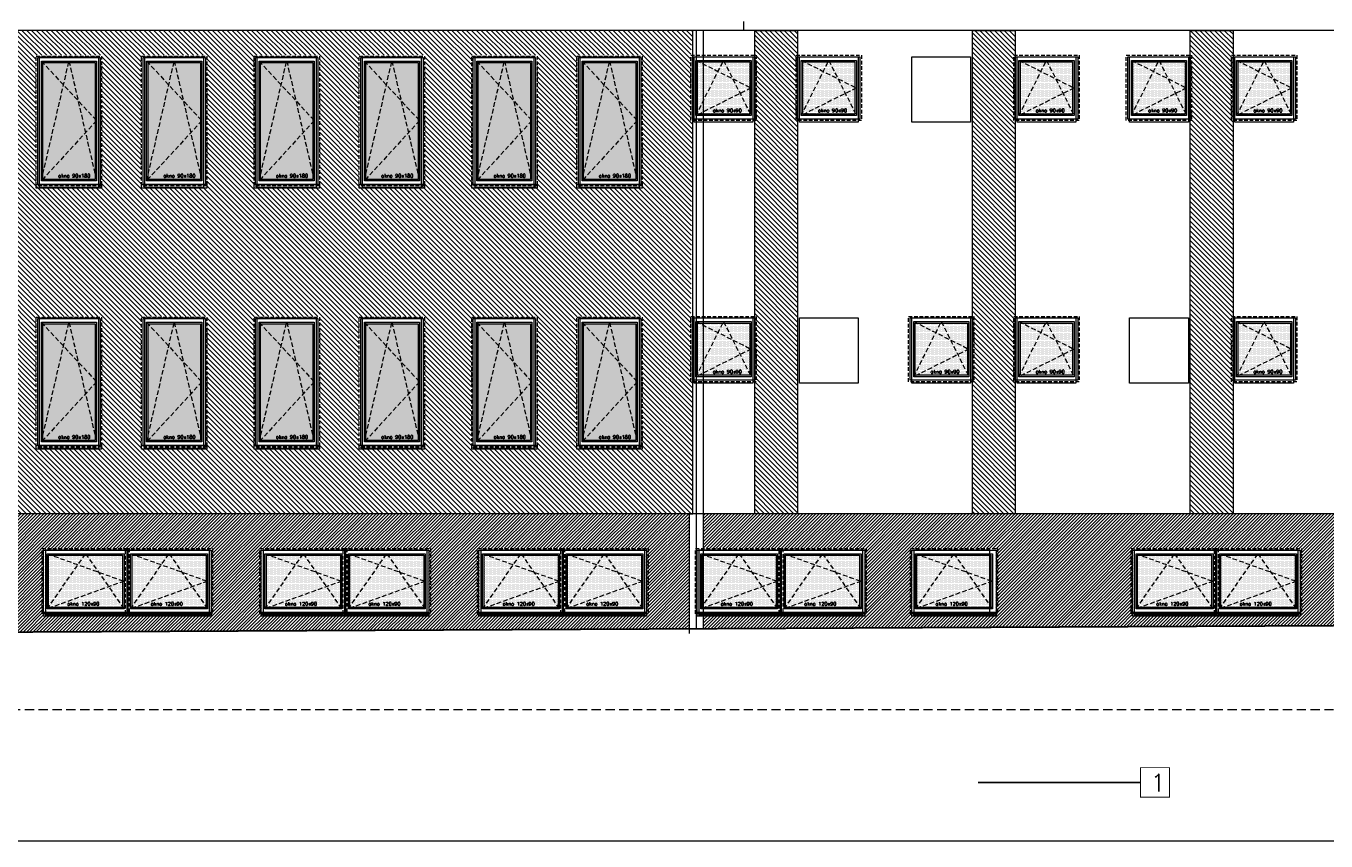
# Model space of a CAD drawing. Header units: millimetres. Extents: x 23192 to 177760, y -399809 to -79279.
# Tile 20 of 70: x 78300 to 80091, y -241830 to -240707. Entities that reach past the tile are written whole.
import ezdxf

# ---------------------------------------------------------------- set-up
doc = ezdxf.new("R2010")
doc.units = ezdxf.units.MM
for name, pattern in [('CACHE', [9.525, 6.35, -3.175]), ('CARKOVANA', [7.5, 5, -2.5]), ('HIDDEN', [9.525, 6.35, -3.175])]:
    doc.linetypes.add(name, pattern=pattern)
doc.layers.get('0').update_dxf_attribs({"lineweight": 0})
for name, color, linetype, lineweight in [('! opisy okien elewacja', 7, 'Continuous', 0), ('!! 0_ Istn-okna', 6, 'Continuous', 13), ('!! 0_ Istn-sciany', 3, 'Continuous', 30), ('!! 0_ WIDOK ELEWACJA', 4, 'Continuous', 0), ('!! 0_Istn-cienka', 4, 'Continuous', 9), ('!! 1_Hatch dach', 252, 'Continuous', 5), ('!! 2_NOWE OKNA WIDOk - remont', 140, 'Continuous', 5), ('!! 2_TYNK OBRYS', 252, 'Continuous', 13)]:
    doc.layers.add(name, color=color, linetype=linetype, lineweight=lineweight)
doc.layers.add('!! 1_ELEWACJA KOLOR', color=7, linetype='Continuous', lineweight=13, true_color=0x6888bb)
doc.layers.add('!! 2_ELEWACJA COKÓŁ', color=9, linetype='Continuous', lineweight=13, true_color=0x808080)
doc.layers.add('!!_1  OPISY ELEWACJE', color=250, linetype='Continuous')
doc.styles.add('TXT', font='simplex.shx')
pattern_1 = [(225, (130878.9713, -432804.3552), (2.24506403, -2.24506403), [])]

# ---------------------------------------------------------------- blocks, each defined once
blk = doc.blocks.new('okno 90x180')
at = {"layer": '!! 1_Hatch dach', "true_color": 0x575757}
h = blk.add_hatch(dxfattribs=at)
h.set_pattern_fill('DOTS', color=251)
h.set_pattern_definition([(0, (-9632.3096, -11392.1331), (0.79375, 1.5875), [0, -1.5875])])
h.paths.add_polyline_path([(9, -10), (81, -10), (81, -171), (9, -171)])
at = {"layer": '!! 0_ Istn-okna', "linetype": 'CARKOVANA', "lineweight": 5}
blk.add_lwpolyline([(0, -1), (90, -1), (90, -180), (0, -180)], close=True, dxfattribs=at)
at = {"layer": '!! 0_ Istn-okna'}
for points in [[(2, -3), (88, -3), (88, -178), (2, -178)], [(7, -8), (83, -8), (83, -173), (7, -173)], [(9, -10), (81, -10), (81, -171), (9, -171)], [(0, -178), (90, -178), (90, -183), (0, -183)]]:
    blk.add_lwpolyline(points, close=True, dxfattribs=at)
at = {"layer": '!! 1_Hatch dach', "color": 251, "linetype": 'CACHE', "true_color": 0x575757}
for points in [[(7, -173), (45, -8), (83, -173)], [(7, -8), (83, -90), (7, -173)]]:
    blk.add_lwpolyline(points, dxfattribs=at)
at = {"insert": (30.1, -163.6), "char_height": 5, "attachment_point": 1, "style": 'TXT'}
blk.add_mtext_dynamic_manual_height_columns('okno 90x180', width=52.63, gutter_width=75, heights=[0], dxfattribs=at)
blk = doc.blocks.new('okno 90x90')
at = {"layer": '!! 1_Hatch dach', "true_color": 0x575757}
h = blk.add_hatch(dxfattribs=at)
h.set_pattern_fill('DOTS', color=251)
h.set_pattern_definition([(0, (-9634.3096, -11214.1331), (0.79375, 1.5875), [0, -1.5875])])
h.paths.add_polyline_path([(7, 79), (79, 79), (79, 7), (7, 7)])
at = {"layer": '!! 0_ Istn-okna', "linetype": 'CARKOVANA', "lineweight": 5}
blk.add_lwpolyline([(-2, 88), (88, 88), (88, -2), (-2, -2)], close=True, dxfattribs=at)
at = {"layer": '!! 0_ Istn-okna'}
for points in [[(0, 86), (86, 86), (86, 0), (0, 0)], [(5, 81), (81, 81), (81, 5), (5, 5)], [(7, 79), (79, 79), (79, 7), (7, 7)]]:
    blk.add_lwpolyline(points, close=True, dxfattribs=at)
at = {"layer": '!! 1_Hatch dach', "color": 251, "linetype": 'CACHE', "true_color": 0x575757}
for points in [[(5, 5), (43, 81), (81, 5)], [(5, 81), (81, 43), (5, 5)]]:
    blk.add_lwpolyline(points, dxfattribs=at)
at = {"insert": (28.1, 14.4), "char_height": 5, "attachment_point": 1, "style": 'TXT'}
blk.add_mtext_dynamic_manual_height_columns('okno 90x90', width=52.63, gutter_width=75, heights=[0], dxfattribs=at)
blk = doc.blocks.new('okno 115x115')
at = {"layer": '!! 1_Hatch dach', "true_color": 0x575757}
h = blk.add_hatch(dxfattribs=at)
h.set_pattern_fill('DOTS', color=251, angle=360)
h.set_pattern_definition([(360, (-21873.4686, 1906.5186), (0.79375, 1.5875), [0, -1.5875])])
h.paths.add_polyline_path([(-12259.7, 13266.7), (-12157.7, 13266.7), (-12157.7, 13194.7), (-12259.7, 13194.7)])
h = blk.add_hatch(dxfattribs=at)
h.set_pattern_fill('ANSI31', color=251, scale=0.2, angle=360)
h.paths.add_polyline_path([(-12264.2, 13187.7), (-12153.2, 13187.7), (-12153.2, 13182.7), (-12264.2, 13182.7)])
at = {"layer": '!! 0_ Istn-okna', "linetype": 'CARKOVANA', "lineweight": 5}
blk.add_lwpolyline([(-12268.7, 13275.7), (-12148.7, 13275.7), (-12148.7, 13185.7), (-12268.7, 13185.7)], close=True, dxfattribs=at)
at = {"layer": '!! 0_ Istn-okna'}
for points in [[(-12266.7, 13273.7), (-12150.7, 13273.7), (-12150.7, 13187.7), (-12266.7, 13187.7)], [(-12261.7, 13268.7), (-12155.7, 13268.7), (-12155.7, 13192.7), (-12261.7, 13192.7)], [(-12259.7, 13266.7), (-12157.7, 13266.7), (-12157.7, 13194.7), (-12259.7, 13194.7)], [(-12266.7, 13187.7), (-12150.7, 13187.7), (-12150.7, 13182.7), (-12266.7, 13182.7)]]:
    blk.add_lwpolyline(points, close=True, dxfattribs=at)
at = {"layer": '!! 1_Hatch dach', "color": 251, "linetype": 'CACHE', "true_color": 0x575757}
for points in [[(-12261.7, 13192.7), (-12208.7, 13268.7), (-12155.7, 13192.7)], [(-12261.7, 13268.7), (-12155.7, 13230.7), (-12261.7, 13192.7)]]:
    blk.add_lwpolyline(points, dxfattribs=at)
at = {"insert": (-12234.1, 13202.1), "char_height": 5, "attachment_point": 1, "style": 'TXT'}
blk.add_mtext_dynamic_manual_height_columns('okno 120x90', width=52.63, gutter_width=75, heights=[0], dxfattribs=at)

msp = doc.modelspace()

# ---------------------------------------------------------------- hatches: boundary and pattern name
at = {"layer": '!! 1_ELEWACJA KOLOR', "true_color": 0x315442}
h = msp.add_hatch(dxfattribs=at)
h.set_pattern_fill('ANSI31', color=129, scale=1.5, angle=-90)
h.paths.add_polyline_path([(78269.25991, -241379.35053), (79218.25991, -241379.35053), (79218.25991, -241197.35053), (79215.75991, -241197.35053), (79215.75991, -241107.35053), (79217.47132, -240837.35053), (79215.75991, -240837.35053), (79215.75991, -240747.35053), (79218.25991, -240712.9393), (78244.25991, -240712.9393), (78244.25991, -240956.71813), (78244.25991, -240977.35053), (78228.92991, -240977.35053), (78228.92991, -241002.62238), (78269.25991, -241019.35053)])
h.paths.add_polyline_path([(78913.75991, -241107.35053), (79003.75991, -241107.35053), (79003.75991, -241287.35053), (78999.25991, -241287.35053), (78999.25991, -241289.35053), (78918.25991, -241289.35053), (78918.25991, -241287.35053), (78913.75991, -241287.35053)], flags=16)
h.paths.add_polyline_path([(78915.75991, -241109.35053), (79001.75991, -241109.35053), (79001.75991, -241285.35053), (78915.75991, -241285.35053)], flags=0)
h.paths.add_polyline_path([(78920.75991, -241114.35053), (78996.75991, -241114.35053), (78996.75991, -241280.35053), (78920.75991, -241280.35053)], flags=0)
h.paths.add_polyline_path([(78922.59124, -241116.35053), (78958.30208, -241116.35053), (78958.75991, -241114.35053), (78959.21774, -241116.35053), (78994.75991, -241116.35053), (78994.75991, -241195.16632), (78996.75991, -241197.35053), (78994.75991, -241199.53474), (78994.75991, -241271.61369), (78996.30208, -241278.35053), (78922.59124, -241278.35053), (78920.75991, -241280.35053), (78922.75991, -241271.61369), (78922.75991, -241116.53474)], flags=0)
h.paths.add_polyline_path([(78848.75991, -241107.35053), (78848.75991, -241287.35053), (78844.25991, -241287.35053), (78844.25991, -241289.35053), (78763.25991, -241289.35053), (78763.25991, -241287.35053), (78758.75991, -241287.35053), (78758.75991, -241107.35053)], flags=16)
h.paths.add_polyline_path([(78846.75991, -241109.35053), (78846.75991, -241285.35053), (78760.75991, -241285.35053), (78760.75991, -241109.35053)], flags=0)
h.paths.add_polyline_path([(78918.25991, -240929.35053), (78918.25991, -240927.35053), (78913.75991, -240927.35053), (78844.25991, -240927.35053), (78844.25991, -240929.35053), (78763.25991, -240929.35053), (78763.25991, -240927.35053), (78758.75991, -240927.35053), (78699.25991, -240927.35053), (78699.25991, -240929.35053), (78618.25991, -240929.35053), (78618.25991, -240927.35053), (78613.75991, -240927.35053), (78544.25991, -240927.35053), (78544.25991, -240929.35053), (78463.25991, -240929.35053), (78463.25991, -240927.35053), (78458.75991, -240927.35053), (78399.25991, -240927.35053), (78399.25991, -240929.35053), (78318.25991, -240929.35053), (78318.25991, -240927.35053), (78313.75991, -240927.35053), (78313.75991, -240747.35053), (78403.75991, -240747.35053), (78403.75991, -240927.35053), (78458.75991, -240927.35053), (78458.75991, -240747.35053), (78548.75991, -240747.35053), (78548.75991, -240927.35053), (78613.75991, -240927.35053), (78613.75991, -240747.35053), (78703.75991, -240747.35053), (78703.75991, -240927.35053), (78758.75991, -240927.35053), (78758.75991, -240747.35053), (78848.75991, -240747.35053), (78848.75991, -240927.35053), (78913.75991, -240927.35053), (78913.75991, -240747.35053), (79003.75991, -240747.35053), (79003.75991, -240927.35053), (79058.75991, -240927.35053), (79058.75991, -240747.35053), (79148.75991, -240747.35053), (79148.75991, -240927.35053), (79144.25991, -240927.35053), (79144.25991, -240929.35053), (79063.25991, -240929.35053), (79063.25991, -240927.35053), (79058.75991, -240927.35053), (78999.25991, -240927.35053), (78999.25991, -240929.35053)], flags=16)
h.paths.add_polyline_path([(78841.75991, -241114.35053), (78841.75991, -241280.35053), (78765.75991, -241280.35053), (78765.75991, -241114.35053)], flags=0)
h.paths.add_polyline_path([(78915.75991, -240925.35053), (78915.75991, -240749.35053), (79001.75991, -240749.35053), (79001.75991, -240925.35053)], flags=0)
h.paths.add_polyline_path([(78839.75991, -241116.35053), (78839.75991, -241195.16632), (78841.75991, -241197.35053), (78839.75991, -241199.53474), (78839.75991, -241271.61369), (78841.30208, -241278.35053), (78767.59124, -241278.35053), (78765.75991, -241280.35053), (78767.75991, -241271.61369), (78767.75991, -241116.53474), (78767.59124, -241116.35053), (78803.30208, -241116.35053), (78803.75991, -241114.35053), (78804.21774, -241116.35053)], flags=0)
h.paths.add_polyline_path([(78920.75991, -240920.35053), (78920.75991, -240754.35053), (78996.75991, -240754.35053), (78996.75991, -240920.35053)], flags=0)
h.paths.add_polyline_path([(78920.75991, -240920.35053), (78922.75991, -240911.61369), (78922.75991, -240756.53474), (78922.59124, -240756.35053), (78958.30208, -240756.35053), (78958.75991, -240754.35053), (78959.21774, -240756.35053), (78994.75991, -240756.35053), (78994.75991, -240835.16632), (78996.75991, -240837.35053), (78994.75991, -240839.53474), (78994.75991, -240911.61369), (78996.30208, -240918.35053), (78922.59124, -240918.35053)], flags=0)
h.paths.add_polyline_path([(78846.75991, -240925.35053), (78760.75991, -240925.35053), (78760.75991, -240749.35053), (78846.75991, -240749.35053)], flags=0)
h.paths.add_polyline_path([(78841.75991, -240920.35053), (78765.75991, -240920.35053), (78765.75991, -240754.35053), (78841.75991, -240754.35053)], flags=0)
h.paths.add_polyline_path([(78841.30208, -240918.35053), (78767.59124, -240918.35053), (78765.75991, -240920.35053), (78767.75991, -240911.61369), (78767.75991, -240756.53474), (78767.59124, -240756.35053), (78803.30208, -240756.35053), (78803.75991, -240754.35053), (78804.21774, -240756.35053), (78839.75991, -240756.35053), (78839.75991, -240835.16632), (78841.75991, -240837.35053), (78839.75991, -240839.53474), (78839.75991, -240911.61369)], flags=0)
h.paths.add_polyline_path([(79058.75991, -241107.35053), (79148.75991, -241107.35053), (79148.75991, -241287.35053), (79144.25991, -241287.35053), (79144.25991, -241289.35053), (79063.25991, -241289.35053), (79063.25991, -241287.35053), (79058.75991, -241287.35053)], flags=16)
h.paths.add_polyline_path([(79060.75991, -241109.35053), (79146.75991, -241109.35053), (79146.75991, -241285.35053), (79060.75991, -241285.35053)], flags=0)
h.paths.add_polyline_path([(79065.75991, -241114.35053), (79141.75991, -241114.35053), (79141.75991, -241280.35053), (79065.75991, -241280.35053)], flags=0)
h.paths.add_polyline_path([(79067.59124, -241116.35053), (79103.30208, -241116.35053), (79103.75991, -241114.35053), (79104.21774, -241116.35053), (79139.75991, -241116.35053), (79139.75991, -241195.16632), (79141.75991, -241197.35053), (79139.75991, -241199.53474), (79139.75991, -241271.61369), (79141.30208, -241278.35053), (79067.59124, -241278.35053), (79065.75991, -241280.35053), (79067.75991, -241271.61369), (79067.75991, -241116.53474)], flags=0)
h.paths.add_polyline_path([(79060.75991, -240925.35053), (79060.75991, -240749.35053), (79146.75991, -240749.35053), (79146.75991, -240925.35053)], flags=0)
h.paths.add_polyline_path([(79065.75991, -240920.35053), (79065.75991, -240754.35053), (79141.75991, -240754.35053), (79141.75991, -240920.35053)], flags=0)
h.paths.add_polyline_path([(79065.75991, -240920.35053), (79067.75991, -240911.61369), (79067.75991, -240756.53474), (79067.59124, -240756.35053), (79103.30208, -240756.35053), (79103.75991, -240754.35053), (79104.21774, -240756.35053), (79139.75991, -240756.35053), (79139.75991, -240835.16632), (79141.75991, -240837.35053), (79139.75991, -240839.53474), (79139.75991, -240911.61369), (79141.30208, -240918.35053), (79067.59124, -240918.35053)], flags=0)
h.paths.add_polyline_path([(78703.75991, -241107.35053), (78703.75991, -241287.35053), (78699.25991, -241287.35053), (78699.25991, -241289.35053), (78618.25991, -241289.35053), (78618.25991, -241287.35053), (78613.75991, -241287.35053), (78613.75991, -241107.35053)], flags=16)
h.paths.add_polyline_path([(78701.75991, -241109.35053), (78701.75991, -241285.35053), (78615.75991, -241285.35053), (78615.75991, -241109.35053)], flags=0)
h.paths.add_polyline_path([(78696.75991, -241114.35053), (78696.75991, -241280.35053), (78620.75991, -241280.35053), (78620.75991, -241114.35053)], flags=0)
h.paths.add_polyline_path([(78694.75991, -241116.35053), (78694.75991, -241195.16632), (78696.75991, -241197.35053), (78694.75991, -241199.53474), (78694.75991, -241271.61369), (78696.30208, -241278.35053), (78622.59124, -241278.35053), (78620.75991, -241280.35053), (78622.75991, -241271.61369), (78622.75991, -241116.53474), (78622.59124, -241116.35053), (78658.30208, -241116.35053), (78658.75991, -241114.35053), (78659.21774, -241116.35053)], flags=0)
h.paths.add_polyline_path([(78701.75991, -240925.35053), (78615.75991, -240925.35053), (78615.75991, -240749.35053), (78701.75991, -240749.35053)], flags=0)
h.paths.add_polyline_path([(78696.75991, -240920.35053), (78620.75991, -240920.35053), (78620.75991, -240754.35053), (78696.75991, -240754.35053)], flags=0)
h.paths.add_polyline_path([(78696.30208, -240918.35053), (78622.59124, -240918.35053), (78620.75991, -240920.35053), (78622.75991, -240911.61369), (78622.75991, -240756.53474), (78622.59124, -240756.35053), (78658.30208, -240756.35053), (78658.75991, -240754.35053), (78659.21774, -240756.35053), (78694.75991, -240756.35053), (78694.75991, -240835.16632), (78696.75991, -240837.35053), (78694.75991, -240839.53474), (78694.75991, -240911.61369)], flags=0)
h.paths.add_polyline_path([(78548.75991, -241107.35053), (78548.75991, -241287.35053), (78544.25991, -241287.35053), (78544.25991, -241289.35053), (78463.25991, -241289.35053), (78463.25991, -241287.35053), (78458.75991, -241287.35053), (78458.75991, -241107.35053)], flags=16)
h.paths.add_polyline_path([(78546.75991, -241109.35053), (78546.75991, -241285.35053), (78460.75991, -241285.35053), (78460.75991, -241109.35053)], flags=0)
h.paths.add_polyline_path([(78541.75991, -241114.35053), (78541.75991, -241280.35053), (78465.75991, -241280.35053), (78465.75991, -241114.35053)], flags=0)
h.paths.add_polyline_path([(78546.75991, -240925.35053), (78460.75991, -240925.35053), (78460.75991, -240749.35053), (78546.75991, -240749.35053)], flags=0)
h.paths.add_polyline_path([(78539.75991, -241116.35053), (78539.75991, -241195.16632), (78541.75991, -241197.35053), (78539.75991, -241199.53474), (78539.75991, -241271.61369), (78541.30208, -241278.35053), (78467.59124, -241278.35053), (78465.75991, -241280.35053), (78467.75991, -241271.61369), (78467.75991, -241116.53474), (78467.59124, -241116.35053), (78503.30208, -241116.35053), (78503.75991, -241114.35053), (78504.21774, -241116.35053)], flags=0)
h.paths.add_polyline_path([(78541.75991, -240920.35053), (78465.75991, -240920.35053), (78465.75991, -240754.35053), (78541.75991, -240754.35053)], flags=0)
h.paths.add_polyline_path([(78541.30208, -240918.35053), (78467.59124, -240918.35053), (78465.75991, -240920.35053), (78467.75991, -240911.61369), (78467.75991, -240756.53474), (78467.59124, -240756.35053), (78503.30208, -240756.35053), (78503.75991, -240754.35053), (78504.21774, -240756.35053), (78539.75991, -240756.35053), (78539.75991, -240835.16632), (78541.75991, -240837.35053), (78539.75991, -240839.53474), (78539.75991, -240911.61369)], flags=0)
h.paths.add_polyline_path([(78403.75991, -241107.35053), (78403.75991, -241287.35053), (78399.25991, -241287.35053), (78399.25991, -241289.35053), (78318.25991, -241289.35053), (78318.25991, -241287.35053), (78313.75991, -241287.35053), (78313.75991, -241107.35053)], flags=16)
h.paths.add_polyline_path([(78401.75991, -241109.35053), (78401.75991, -241285.35053), (78315.75991, -241285.35053), (78315.75991, -241109.35053)], flags=0)
h.paths.add_polyline_path([(78401.75991, -240925.35053), (78315.75991, -240925.35053), (78315.75991, -240749.35053), (78401.75991, -240749.35053)], flags=0)
h.paths.add_polyline_path([(78396.75991, -241114.35053), (78396.75991, -241280.35053), (78320.75991, -241280.35053), (78320.75991, -241114.35053)], flags=0)
h.paths.add_polyline_path([(78394.75991, -241116.35053), (78394.75991, -241195.16632), (78396.75991, -241197.35053), (78394.75991, -241199.53474), (78394.75991, -241271.61369), (78396.30208, -241278.35053), (78322.59124, -241278.35053), (78320.75991, -241280.35053), (78322.75991, -241271.61369), (78322.75991, -241116.53474), (78322.59124, -241116.35053), (78358.30208, -241116.35053), (78358.75991, -241114.35053), (78359.21774, -241116.35053)], flags=0)
h.paths.add_polyline_path([(78396.75991, -240920.35053), (78320.75991, -240920.35053), (78320.75991, -240754.35053), (78396.75991, -240754.35053)], flags=0)
h.paths.add_polyline_path([(78396.30208, -240918.35053), (78322.59124, -240918.35053), (78320.75991, -240920.35053), (78322.75991, -240911.61369), (78322.75991, -240756.53474), (78322.59124, -240756.35053), (78358.30208, -240756.35053), (78358.75991, -240754.35053), (78359.21774, -240756.35053), (78394.75991, -240756.35053), (78394.75991, -240835.16632), (78396.75991, -240837.35053), (78394.75991, -240839.53474), (78394.75991, -240911.61369)], flags=0)
h.paths.add_polyline_path([(79087.58766, -241277.1909), (79137.70671, -241277.1909), (79137.70671, -241269.6909), (79087.58766, -241269.6909)], flags=8)
h.paths.add_polyline_path([(78942.58766, -241277.1909), (78992.70671, -241277.1909), (78992.70671, -241269.6909), (78942.58766, -241269.6909)], flags=8)
h.paths.add_polyline_path([(78787.58766, -241277.1909), (78837.70671, -241277.1909), (78837.70671, -241269.6909), (78787.58766, -241269.6909)], flags=8)
h.paths.add_polyline_path([(78642.58766, -241277.1909), (78692.70671, -241277.1909), (78692.70671, -241269.6909), (78642.58766, -241269.6909)], flags=8)
h.paths.add_polyline_path([(78487.58766, -241277.1909), (78537.70671, -241277.1909), (78537.70671, -241269.6909), (78487.58766, -241269.6909)], flags=8)
h.paths.add_polyline_path([(78342.58766, -241277.1909), (78392.70671, -241277.1909), (78392.70671, -241269.6909), (78342.58766, -241269.6909)], flags=8)
h.paths.add_polyline_path([(79087.58766, -240917.1909), (79137.70671, -240917.1909), (79137.70671, -240909.6909), (79087.58766, -240909.6909)], flags=8)
h.paths.add_polyline_path([(78942.58766, -240917.1909), (78992.70671, -240917.1909), (78992.70671, -240909.6909), (78942.58766, -240909.6909)], flags=8)
h.paths.add_polyline_path([(78787.58766, -240917.1909), (78837.70671, -240917.1909), (78837.70671, -240909.6909), (78787.58766, -240909.6909)], flags=8)
h.paths.add_polyline_path([(78642.58766, -240917.1909), (78692.70671, -240917.1909), (78692.70671, -240909.6909), (78642.58766, -240909.6909)], flags=8)
h.paths.add_polyline_path([(78487.58766, -240917.1909), (78537.70671, -240917.1909), (78537.70671, -240909.6909), (78487.58766, -240909.6909)], flags=8)
h.paths.add_polyline_path([(78342.58766, -240917.1909), (78392.70671, -240917.1909), (78392.70671, -240909.6909), (78342.58766, -240909.6909)], flags=8)
h = msp.add_hatch(dxfattribs=at)
h.set_pattern_fill('ANSI31', color=129, scale=1.5, angle=-90)
h.paths.add_polyline_path([(79303.75991, -240712.9393), (79362.75991, -240712.9393), (79362.75991, -241379.35053), (79303.75991, -241379.35053)])
h = msp.add_hatch(dxfattribs=at)
h.set_pattern_fill('ANSI31', color=129, scale=1.5, angle=-90)
h.paths.add_polyline_path([(79603.75991, -240712.9393), (79662.75991, -240712.9393), (79662.75991, -241379.35053), (79603.75991, -241379.35053)])
h = msp.add_hatch(dxfattribs=at)
h.set_pattern_fill('ANSI31', color=129, scale=1.5, angle=-90)
h.paths.add_polyline_path([(79903.75991, -240712.9393), (79962.75991, -240712.9393), (79962.75991, -241379.35053), (79903.75991, -241379.35053)])
at = {"layer": '!! 2_ELEWACJA COKÓŁ', "true_color": 0x2b2b2c}
h = msp.add_hatch(dxfattribs=at)
h.set_pattern_fill('ANSI31', color=250, angle=180)
h.set_pattern_definition(pattern_1)
h.paths.add_polyline_path([(78269.25991, -241542.85248), (79213.25991, -241538.26104), (79213.25991, -241379.35053), (78269.25991, -241379.35053)])
h.paths.add_polyline_path([(78739.25991, -241427.35053), (78854.25991, -241427.35053), (78854.25991, -241517.35053), (78852.25991, -241517.35053), (78852.25991, -241519.35053), (78626.25991, -241519.35053), (78626.25991, -241517.35053), (78624.25991, -241517.35053), (78624.25991, -241427.35053)], flags=16)
h.paths.add_polyline_path([(78737.25991, -241429.35053), (78737.25991, -241515.35053), (78626.25991, -241515.35053), (78626.25991, -241429.35053)], flags=0)
h.paths.add_polyline_path([(78732.25991, -241434.35053), (78732.25991, -241510.35053), (78631.25991, -241510.35053), (78631.25991, -241434.35053)], flags=0)
h.paths.add_polyline_path([(78680.43096, -241436.35053), (78681.75991, -241434.35053), (78683.08886, -241436.35053), (78730.25991, -241436.35053), (78730.25991, -241471.59806), (78732.25991, -241472.35053), (78730.25991, -241473.10301), (78730.25991, -241507.34063), (78730.93096, -241508.35053), (78636.5757, -241508.35053), (78631.25991, -241510.35053), (78633.25991, -241507.34063), (78633.25991, -241436.35053)], flags=0)
h.paths.add_polyline_path([(78554.25991, -241427.35053), (78554.25991, -241517.35053), (78552.25991, -241517.35053), (78552.25991, -241519.35053), (78326.25991, -241519.35053), (78326.25991, -241517.35053), (78324.25991, -241517.35053), (78324.25991, -241427.35053), (78439.25991, -241427.35053)], flags=16)
h.paths.add_polyline_path([(78552.25991, -241429.35053), (78552.25991, -241515.35053), (78441.25991, -241515.35053), (78441.25991, -241429.35053)], flags=0)
h.paths.add_polyline_path([(78547.25991, -241434.35053), (78547.25991, -241510.35053), (78446.25991, -241510.35053), (78446.25991, -241434.35053)], flags=0)
h.paths.add_polyline_path([(78741.25991, -241429.35053), (78852.25991, -241429.35053), (78852.25991, -241515.35053), (78741.25991, -241515.35053)], flags=0)
h.paths.add_polyline_path([(78545.25991, -241436.35053), (78545.25991, -241471.59806), (78547.25991, -241472.35053), (78545.25991, -241473.10301), (78545.25991, -241507.34063), (78545.93096, -241508.35053), (78451.5757, -241508.35053), (78446.25991, -241510.35053), (78448.25991, -241507.34063), (78448.25991, -241436.35053), (78495.43096, -241436.35053), (78496.75991, -241434.35053), (78498.08886, -241436.35053)], flags=0)
h.paths.add_polyline_path([(78746.25991, -241434.35053), (78847.25991, -241434.35053), (78847.25991, -241510.35053), (78746.25991, -241510.35053)], flags=0)
h.paths.add_polyline_path([(78795.43096, -241436.35053), (78796.75991, -241434.35053), (78798.08886, -241436.35053), (78845.25991, -241436.35053), (78845.25991, -241471.59806), (78847.25991, -241472.35053), (78845.25991, -241473.10301), (78845.25991, -241507.34063), (78845.93096, -241508.35053), (78751.5757, -241508.35053), (78746.25991, -241510.35053), (78748.25991, -241507.34063), (78748.25991, -241436.35053)], flags=0)
h.paths.add_polyline_path([(78437.25991, -241429.35053), (78437.25991, -241515.35053), (78326.25991, -241515.35053), (78326.25991, -241429.35053)], flags=0)
h.paths.add_polyline_path([(78432.25991, -241434.35053), (78432.25991, -241510.35053), (78331.25991, -241510.35053), (78331.25991, -241434.35053)], flags=0)
h.paths.add_polyline_path([(78430.25991, -241436.35053), (78430.25991, -241471.59806), (78432.25991, -241472.35053), (78430.25991, -241473.10301), (78430.25991, -241507.34063), (78430.93096, -241508.35053), (78336.5757, -241508.35053), (78331.25991, -241510.35053), (78333.25991, -241507.34063), (78333.25991, -241436.35053), (78380.43096, -241436.35053), (78381.75991, -241434.35053), (78383.08886, -241436.35053)], flags=0)
h.paths.add_polyline_path([(78924.25991, -241427.35053), (79039.25991, -241427.35053), (79154.25991, -241427.35053), (79154.25991, -241517.35053), (79152.25991, -241517.35053), (79152.25991, -241519.35053), (78926.25991, -241519.35053), (78926.25991, -241517.35053), (78924.25991, -241517.35053)], flags=16)
h.paths.add_polyline_path([(78926.25991, -241429.35053), (79037.25991, -241429.35053), (79037.25991, -241515.35053), (78926.25991, -241515.35053)], flags=0)
h.paths.add_polyline_path([(78931.25991, -241434.35053), (79032.25991, -241434.35053), (79032.25991, -241510.35053), (78931.25991, -241510.35053)], flags=0)
h.paths.add_polyline_path([(78980.43096, -241436.35053), (78981.75991, -241434.35053), (78983.08886, -241436.35053), (79030.25991, -241436.35053), (79030.25991, -241471.59806), (79032.25991, -241472.35053), (79030.25991, -241473.10301), (79030.25991, -241507.34063), (79030.93096, -241508.35053), (78936.5757, -241508.35053), (78931.25991, -241510.35053), (78933.25991, -241507.34063), (78933.25991, -241436.35053)], flags=0)
h.paths.add_polyline_path([(79041.25991, -241429.35053), (79152.25991, -241429.35053), (79152.25991, -241515.35053), (79041.25991, -241515.35053)], flags=0)
h.paths.add_polyline_path([(79046.25991, -241434.35053), (79147.25991, -241434.35053), (79147.25991, -241510.35053), (79046.25991, -241510.35053)], flags=0)
h.paths.add_polyline_path([(79095.43096, -241436.35053), (79096.75991, -241434.35053), (79098.08886, -241436.35053), (79145.25991, -241436.35053), (79145.25991, -241471.59806), (79147.25991, -241472.35053), (79145.25991, -241473.10301), (79145.25991, -241507.34063), (79145.93096, -241508.35053), (79051.5757, -241508.35053), (79046.25991, -241510.35053), (79048.25991, -241507.34063), (79048.25991, -241436.35053)], flags=0)
h.paths.add_polyline_path([(77961.25991, -241544.35053), (78259.25991, -241542.90112), (78259.25991, -241379.35053), (77961.25991, -241379.35053)])
h.paths.add_polyline_path([(78254.25991, -241427.35053), (78254.25991, -241517.35053), (78252.25991, -241517.35053), (78252.25991, -241519.35053), (78026.25991, -241519.35053), (78026.25991, -241517.35053), (78024.25991, -241517.35053), (78024.25991, -241427.35053), (78139.25991, -241427.35053)], flags=16)
h.paths.add_polyline_path([(78252.25991, -241429.35053), (78252.25991, -241515.35053), (78141.25991, -241515.35053), (78141.25991, -241429.35053)], flags=0)
h.paths.add_polyline_path([(78247.25991, -241434.35053), (78247.25991, -241510.35053), (78146.25991, -241510.35053), (78146.25991, -241434.35053)], flags=0)
h.paths.add_polyline_path([(78196.75991, -241434.35053), (78198.08886, -241436.35053), (78245.25991, -241436.35053), (78245.25991, -241471.59806), (78247.25991, -241472.35053), (78245.25991, -241473.10301), (78245.25991, -241507.34063), (78245.93096, -241508.35053), (78151.5757, -241508.35053), (78146.25991, -241510.35053), (78148.25991, -241507.34063), (78148.25991, -241436.35053), (78195.43096, -241436.35053)], flags=0)
h.paths.add_polyline_path([(78137.25991, -241429.35053), (78137.25991, -241515.35053), (78026.25991, -241515.35053), (78026.25991, -241429.35053)], flags=0)
h.paths.add_polyline_path([(78132.25991, -241434.35053), (78132.25991, -241510.35053), (78031.25991, -241510.35053), (78031.25991, -241434.35053)], flags=0)
h.paths.add_polyline_path([(78130.25991, -241436.35053), (78130.25991, -241471.59806), (78132.25991, -241472.35053), (78130.25991, -241473.10301), (78130.25991, -241507.34063), (78130.93096, -241508.35053), (78036.5757, -241508.35053), (78031.25991, -241510.35053), (78033.25991, -241507.34063), (78033.25991, -241436.35053), (78080.43096, -241436.35053), (78081.75991, -241434.35053), (78083.08886, -241436.35053)], flags=0)
h.paths.add_polyline_path([(79070.08766, -241507.1909), (79119.25433, -241507.1909), (79119.25433, -241499.6909), (79070.08766, -241499.6909)], flags=8)
h.paths.add_polyline_path([(78955.08766, -241507.1909), (79004.25433, -241507.1909), (79004.25433, -241499.6909), (78955.08766, -241499.6909)], flags=8)
h.paths.add_polyline_path([(78770.08766, -241507.1909), (78819.25433, -241507.1909), (78819.25433, -241499.6909), (78770.08766, -241499.6909)], flags=8)
h.paths.add_polyline_path([(78655.08766, -241507.1909), (78704.25433, -241507.1909), (78704.25433, -241499.6909), (78655.08766, -241499.6909)], flags=8)
h.paths.add_polyline_path([(78470.08766, -241507.1909), (78519.25433, -241507.1909), (78519.25433, -241499.6909), (78470.08766, -241499.6909)], flags=8)
h.paths.add_polyline_path([(78355.08766, -241507.1909), (78404.25433, -241507.1909), (78404.25433, -241499.6909), (78355.08766, -241499.6909)], flags=8)
h.paths.add_polyline_path([(78170.08766, -241507.1909), (78219.25433, -241507.1909), (78219.25433, -241499.6909), (78170.08766, -241499.6909)], flags=8)
h.paths.add_polyline_path([(78055.08766, -241507.1909), (78104.25433, -241507.1909), (78104.25433, -241499.6909), (78055.08766, -241499.6909)], flags=8)
h = msp.add_hatch(dxfattribs=at)
h.set_pattern_fill('ANSI31', color=250, angle=180)
h.set_pattern_definition(pattern_1)
h.paths.add_polyline_path([(79233.25991, -241427.35053), (79339.75331, -241427.35053), (79454.75331, -241427.35053), (79454.75331, -241517.35053), (79452.75331, -241517.35053), (79452.75331, -241519.35053), (79233.25991, -241519.35053), (79233.25991, -241538.16376), (80364.75331, -241532.66039), (80364.75331, -241407.00715), (80361.75331, -241407.00715), (80361.75331, -241379.35053), (79233.25991, -241379.35053)])
h.paths.add_polyline_path([(79824.75331, -241427.35053), (79939.75331, -241427.35053), (80054.75331, -241427.35053), (80054.75331, -241517.35053), (80052.75331, -241517.35053), (80052.75331, -241519.35053), (79826.75331, -241519.35053), (79826.75331, -241517.35053), (79824.75331, -241517.35053)], flags=16)
h.paths.add_polyline_path([(79826.75331, -241429.35053), (79937.75331, -241429.35053), (79937.75331, -241515.35053), (79826.75331, -241515.35053)], flags=0)
h.paths.add_polyline_path([(79831.75331, -241434.35053), (79932.75331, -241434.35053), (79932.75331, -241510.35053), (79831.75331, -241510.35053)], flags=0)
h.paths.add_polyline_path([(79880.92437, -241436.35053), (79882.25331, -241434.35053), (79883.58226, -241436.35053), (79930.75331, -241436.35053), (79930.75331, -241471.59806), (79932.75331, -241472.35053), (79930.75331, -241473.10301), (79930.75331, -241507.34063), (79931.42437, -241508.35053), (79837.0691, -241508.35053), (79831.75331, -241510.35053), (79833.75331, -241507.34063), (79833.75331, -241436.35053)], flags=0)
h.paths.add_polyline_path([(79635.75331, -241427.35054), (79635.75331, -241517.35054), (79627.75331, -241517.35054), (79627.75331, -241519.35053), (79522.75331, -241519.35054), (79522.75331, -241517.35054), (79520.75331, -241517.35054), (79520.75331, -241427.35054)], flags=16)
h.paths.add_polyline_path([(79633.75331, -241429.35054), (79633.75331, -241515.35054), (79522.75331, -241515.35054), (79522.75331, -241429.35054)], flags=0)
h.paths.add_polyline_path([(79628.75331, -241434.35054), (79628.75331, -241510.35054), (79527.75331, -241510.35054), (79527.75331, -241434.35054)], flags=0)
h.paths.add_polyline_path([(79626.75331, -241436.35054), (79626.75331, -241471.59806), (79628.75331, -241472.35054), (79626.75331, -241473.10301), (79626.75331, -241507.34064), (79627.42437, -241508.35054), (79533.0691, -241508.35054), (79527.75331, -241510.35054), (79529.75331, -241507.34064), (79529.75331, -241436.35054), (79576.92437, -241436.35054), (79578.25331, -241434.35054), (79579.58226, -241436.35054)], flags=0)
h.paths.add_polyline_path([(79941.75331, -241429.35053), (80052.75331, -241429.35053), (80052.75331, -241515.35053), (79941.75331, -241515.35053)], flags=0)
h.paths.add_polyline_path([(79946.75331, -241434.35053), (80047.75331, -241434.35053), (80047.75331, -241510.35053), (79946.75331, -241510.35053)], flags=0)
h.paths.add_polyline_path([(79995.92437, -241436.35053), (79997.25331, -241434.35053), (79998.58226, -241436.35053), (80045.75331, -241436.35053), (80045.75331, -241471.59806), (80047.75331, -241472.35053), (80045.75331, -241473.10301), (80045.75331, -241507.34063), (80046.42437, -241508.35053), (79952.0691, -241508.35053), (79946.75331, -241510.35053), (79948.75331, -241507.34063), (79948.75331, -241436.35053)], flags=0)
h.paths.add_polyline_path([(80124.75331, -241427.35053), (80239.75331, -241427.35053), (80354.75331, -241427.35053), (80354.75331, -241517.35053), (80352.75331, -241517.35053), (80352.75331, -241519.35053), (80126.75331, -241519.35053), (80126.75331, -241517.35053), (80124.75331, -241517.35053)], flags=16)
h.paths.add_polyline_path([(80126.75331, -241429.35053), (80237.75331, -241429.35053), (80237.75331, -241515.35053), (80126.75331, -241515.35053)], flags=0)
h.paths.add_polyline_path([(80131.75331, -241434.35053), (80232.75331, -241434.35053), (80232.75331, -241510.35053), (80131.75331, -241510.35053)], flags=0)
h.paths.add_polyline_path([(80180.92437, -241436.35053), (80182.25331, -241434.35053), (80183.58226, -241436.35053), (80230.75331, -241436.35053), (80230.75331, -241471.59806), (80232.75331, -241472.35053), (80230.75331, -241473.10301), (80230.75331, -241507.34063), (80231.42437, -241508.35053), (80137.0691, -241508.35053), (80131.75331, -241510.35053), (80133.75331, -241507.34063), (80133.75331, -241436.35053)], flags=0)
h.paths.add_polyline_path([(80241.75331, -241429.35053), (80352.75331, -241429.35053), (80352.75331, -241515.35053), (80241.75331, -241515.35053)], flags=0)
h.paths.add_polyline_path([(80246.75331, -241434.35053), (80347.75331, -241434.35053), (80347.75331, -241510.35053), (80246.75331, -241510.35053)], flags=0)
h.paths.add_polyline_path([(80295.92437, -241436.35053), (80297.25331, -241434.35053), (80298.58226, -241436.35053), (80345.75331, -241436.35053), (80345.75331, -241471.59806), (80347.75331, -241472.35053), (80345.75331, -241473.10301), (80345.75331, -241507.34063), (80346.42437, -241508.35053), (80252.0691, -241508.35053), (80246.75331, -241510.35053), (80248.75331, -241507.34063), (80248.75331, -241436.35053)], flags=0)
h.paths.add_polyline_path([(80270.58107, -241507.1909), (80319.74773, -241507.1909), (80319.74773, -241499.6909), (80270.58107, -241499.6909)], flags=8)
h.paths.add_polyline_path([(80155.58107, -241507.1909), (80204.74773, -241507.1909), (80204.74773, -241499.6909), (80155.58107, -241499.6909)], flags=8)
h.paths.add_polyline_path([(79970.58107, -241507.1909), (80019.74773, -241507.1909), (80019.74773, -241499.6909), (79970.58107, -241499.6909)], flags=8)
h.paths.add_polyline_path([(79855.58107, -241507.1909), (79904.74773, -241507.1909), (79904.74773, -241499.6909), (79855.58107, -241499.6909)], flags=8)
h.paths.add_polyline_path([(79551.58107, -241507.19091), (79600.74773, -241507.19091), (79600.74773, -241499.69091), (79551.58107, -241499.69091)], flags=8)

# ---------------------------------------------------------------- linework, layer by layer
at = {"layer": '! opisy okien elewacja'}
msp.add_lwpolyline([(82687.95751, -241830.32956), (75348.20682, -241830.32956), (75348.20682, -239752.90582), (82687.95751, -239752.90582)], close=True, dxfattribs=at)
at = {"layer": '!! 0_ Istn-sciany'}
msp.add_lwpolyline([(81987.25991, -241524.76882), (76516.8108, -241551.37606)], dxfattribs=at)
at = {"layer": '!! 0_ WIDOK ELEWACJA'}
for points in [[(79288.25991, -240700.9507), (79288.25991, -240712.9393)], [(79303.25991, -240712.9393), (78174.25991, -240712.9393)], [(79213.25991, -241379.35053), (79218.25991, -241379.35053), (79218.25991, -240712.9393)], [(79223.25991, -241538.2124), (79223.25991, -240712.9393)], [(79233.25991, -241538.16376), (79233.25991, -240712.9393)], [(82077.25991, -240712.9393), (79257.84857, -240712.9393)], [(80770.25991, -241379.35053), (77951.25991, -241379.35053)], [(79213.25991, -241379.35053), (79213.25991, -241544.35053)]]:
    msp.add_lwpolyline(points, dxfattribs=at)
for points in [[(78399.25991, -240749.35053), (78399.25991, -240929.35053), (78318.25991, -240929.35053), (78318.25991, -240749.35053)], [(78544.25991, -240749.35053), (78544.25991, -240929.35053), (78463.25991, -240929.35053), (78463.25991, -240749.35053)], [(78699.25991, -240749.35053), (78699.25991, -240929.35053), (78618.25991, -240929.35053), (78618.25991, -240749.35053)], [(78844.25991, -240749.35053), (78844.25991, -240929.35053), (78763.25991, -240929.35053), (78763.25991, -240749.35053)], [(78999.25991, -240749.35053), (78999.25991, -240929.35053), (78918.25991, -240929.35053), (78918.25991, -240749.35053)], [(79144.25991, -240749.35053), (79144.25991, -240929.35053), (79063.25991, -240929.35053), (79063.25991, -240749.35053)], [(79301.25991, -240749.35053), (79301.25991, -240839.35053), (79220.25991, -240839.35053), (79220.25991, -240749.35053)], [(79446.25991, -240749.35053), (79446.25991, -240839.35053), (79365.25991, -240839.35053), (79365.25991, -240749.35053)], [(79601.25991, -240749.35053), (79601.25991, -240839.35053), (79520.25991, -240839.35053), (79520.25991, -240749.35053)], [(79746.25991, -240749.35053), (79746.25991, -240839.35053), (79665.25991, -240839.35053), (79665.25991, -240749.35053)], [(79901.25991, -240749.35053), (79901.25991, -240839.35053), (79820.25991, -240839.35053), (79820.25991, -240749.35053)], [(80046.25991, -240749.35053), (80046.25991, -240839.35053), (79965.25991, -240839.35053), (79965.25991, -240749.35053)], [(78399.25991, -241109.35053), (78399.25991, -241289.35053), (78318.25991, -241289.35053), (78318.25991, -241109.35053)], [(78544.25991, -241109.35053), (78544.25991, -241289.35053), (78463.25991, -241289.35053), (78463.25991, -241109.35053)], [(78699.25991, -241109.35053), (78699.25991, -241289.35053), (78618.25991, -241289.35053), (78618.25991, -241109.35053)], [(78844.25991, -241109.35053), (78844.25991, -241289.35053), (78763.25991, -241289.35053), (78763.25991, -241109.35053)], [(78999.25991, -241109.35053), (78999.25991, -241289.35053), (78918.25991, -241289.35053), (78918.25991, -241109.35053)], [(79144.25991, -241109.35053), (79144.25991, -241289.35053), (79063.25991, -241289.35053), (79063.25991, -241109.35053)], [(79301.25991, -241109.35053), (79301.25991, -241199.35053), (79220.25991, -241199.35053), (79220.25991, -241109.35053)], [(79446.25991, -241109.35053), (79446.25991, -241199.35053), (79365.25991, -241199.35053), (79365.25991, -241109.35053)], [(79601.25991, -241109.35053), (79601.25991, -241199.35053), (79520.25991, -241199.35053), (79520.25991, -241109.35053)], [(79746.25991, -241109.35053), (79746.25991, -241199.35053), (79665.25991, -241199.35053), (79665.25991, -241109.35053)], [(79901.25991, -241109.35053), (79901.25991, -241199.35053), (79820.25991, -241199.35053), (79820.25991, -241109.35053)], [(80046.25991, -241109.35053), (80046.25991, -241199.35053), (79965.25991, -241199.35053), (79965.25991, -241109.35053)], [(78552.25991, -241519.35053), (78552.25991, -241429.35053), (78326.25991, -241429.35053), (78326.25991, -241519.35053)], [(78852.25991, -241519.35053), (78852.25991, -241429.35053), (78626.25991, -241429.35053), (78626.25991, -241519.35053)], [(79152.25991, -241519.35053), (79152.25991, -241429.35053), (78926.25991, -241429.35053), (78926.25991, -241519.35053)], [(79452.75331, -241519.35053), (79452.75331, -241429.35053), (79226.75331, -241429.35053), (79226.75331, -241519.35053)], [(79627.75331, -241519.35053), (79627.75331, -241429.35053), (79522.75331, -241429.35054), (79522.75331, -241519.35054)], [(80052.75331, -241519.35053), (80052.75331, -241429.35053), (79826.75331, -241429.35053), (79826.75331, -241519.35053)]]:
    msp.add_lwpolyline(points, close=True, dxfattribs=at)
at = {"layer": '!! 0_Istn-cienka', "linetype": 'HIDDEN', "ltscale": 2}
msp.add_lwpolyline([(81987.25991, -241649.35053), (75861.25991, -241649.35053)], dxfattribs=at)
at = {"layer": '!! 2_TYNK OBRYS'}
for points in [[(79303.75991, -240712.9393), (79362.75991, -240712.9393), (79362.75991, -241379.35053), (79303.75991, -241379.35053)], [(79603.75991, -240712.9393), (79662.75991, -240712.9393), (79662.75991, -241379.35053), (79603.75991, -241379.35053)], [(79903.75991, -240712.9393), (79962.75991, -240712.9393), (79962.75991, -241379.35053), (79903.75991, -241379.35053)]]:
    msp.add_lwpolyline(points, close=True, dxfattribs=at)
at = {"layer": '!!_1  OPISY ELEWACJE', "const_width": 1.2}
msp.add_lwpolyline([(79835.40641, -241769.84566), (79835.40641, -241729.30087), (79875.12075, -241729.30087), (79875.12075, -241769.84566)], close=True, dxfattribs=at)
msp.add_lwpolyline([(79835.40641, -241769.84566), (79835.40641, -241729.30087), (79875.12075, -241729.30087), (79875.12075, -241769.84566)], close=True, dxfattribs=at)
at = {"layer": '!!_1  OPISY ELEWACJE'}
msp.add_lwpolyline([(79835.40641, -241749.57326), (79611.79519, -241749.57326)], dxfattribs=at)

# ---------------------------------------------------------------- block references
at = {"layer": '!! 2_NOWE OKNA WIDOk - remont'}
for name, p in [('okno 90x180', (78313.75991, -240747.35053)), ('okno 90x180', (78458.75991, -240747.35053)), ('okno 90x180', (78613.75991, -240747.35053)), ('okno 90x180', (78758.75991, -240747.35053)), ('okno 90x180', (78913.75991, -240747.35053)), ('okno 90x180', (79058.75991, -240747.35053)), ('okno 90x90', (79217.75991, -240835.35053)), ('okno 90x90', (79362.75991, -240835.35053)), ('okno 90x90', (79662.75991, -240835.35053)), ('okno 90x90', (79817.75991, -240835.35053)), ('okno 90x90', (79962.75991, -240835.35053)), ('okno 90x180', (78313.75991, -241107.35053)), ('okno 90x180', (78458.75991, -241107.35053)), ('okno 90x180', (78613.75991, -241107.35053)), ('okno 90x180', (78758.75991, -241107.35053)), ('okno 90x180', (78913.75991, -241107.35053)), ('okno 90x180', (79058.75991, -241107.35053)), ('okno 90x90', (79217.75991, -241195.35053)), ('okno 90x90', (79517.75991, -241195.35053)), ('okno 90x90', (79662.75991, -241195.35053)), ('okno 90x90', (79962.75991, -241195.35053)), ('okno 115x115', (90590.41892, -254703.00231)), ('okno 115x115', (90705.41892, -254703.00231)), ('okno 115x115', (90890.41892, -254703.00231)), ('okno 115x115', (91005.41892, -254703.00231)), ('okno 115x115', (91190.41892, -254703.00231)), ('okno 115x115', (91305.41892, -254703.00231)), ('okno 115x115', (91490.91233, -254703.00231)), ('okno 115x115', (91605.91233, -254703.00231)), ('okno 115x115', (91786.91233, -254703.00232)), ('okno 115x115', (92090.91233, -254703.00231)), ('okno 115x115', (92205.91233, -254703.00231))]:
    msp.add_blockref(name, p, dxfattribs=at)

# ---------------------------------------------------------------- texts
at = {"layer": '!!_1  OPISY ELEWACJE', "insert": (79849.10833, -241737.9695), "char_height": 24, "attachment_point": 1, "style": 'TXT'}
msp.add_mtext_dynamic_manual_height_columns('1', width=40.5447886, gutter_width=90, heights=[0], dxfattribs=at)
msp.add_mtext_dynamic_manual_height_columns('1', width=40.5447886, gutter_width=90, heights=[0], dxfattribs=at)

doc.saveas('drawing.dxf')
